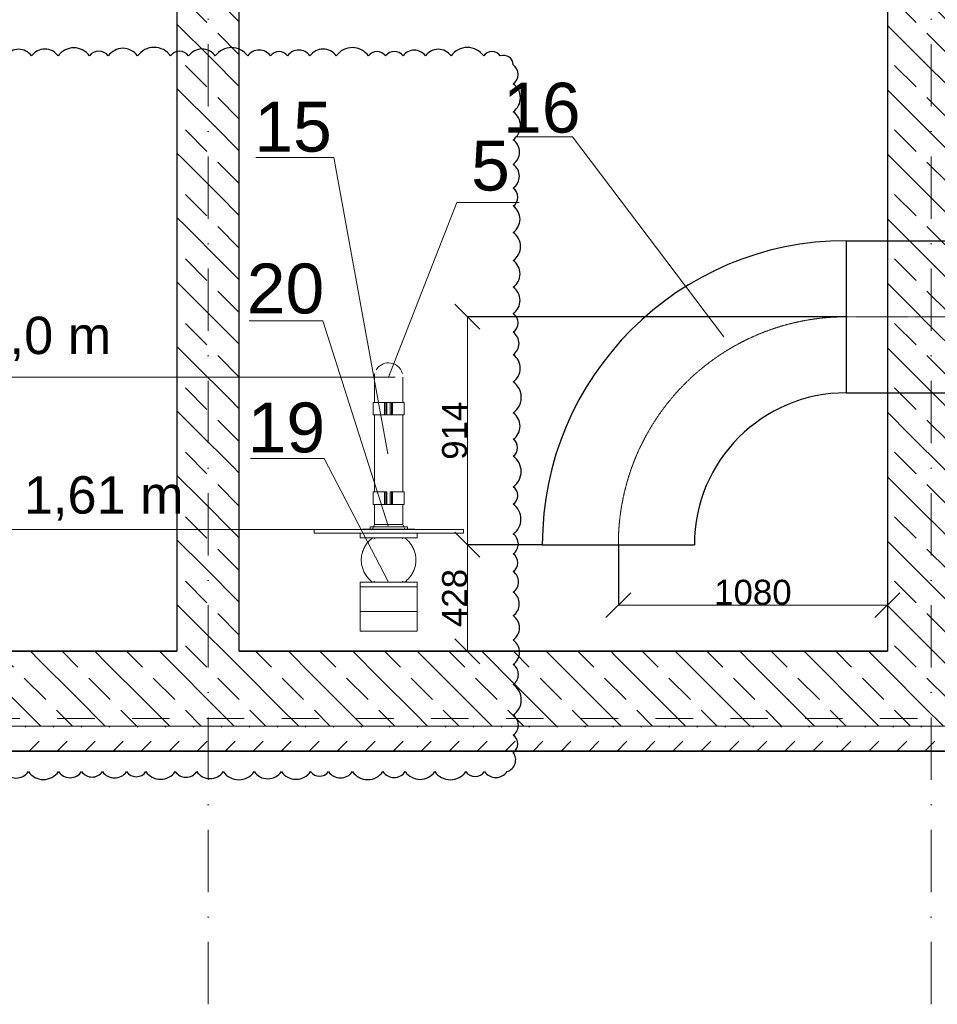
# Model space of a CAD drawing. Header units: millimetres. Extents: x -3176 to 162662, y -36434 to 57907.
# Tile 10 of 155: x 66222 to 69903, y -3516 to 433. Entities that reach past the tile are written whole.
import ezdxf

# ---------------------------------------------------------------- set-up
doc = ezdxf.new("R2010")
doc.units = ezdxf.units.MM
for name, pattern in [('1-Sheet - 32170-CIV-6170-DW-2035-015-02 - PRZEKROJE A-A - B-B$0$A_Dash_1_5mm', [30, 15, -15]), ('1-Sheet - 32170-CIV-6170-DW-2035-015-02 - PRZEKROJE A-A - B-B$0$A_Dash_Dot_2_5mm_Axis', [45, 25, -10, 0, -10]), ('CENTER', [2, 1.25, -0.25, 0.25, -0.25])]:
    doc.linetypes.add(name, pattern=pattern)
doc.layers.get('0').update_dxf_attribs({"lineweight": 5})
doc.layers.add('!20240904_UG_Rewizja C', color=6, linetype='Continuous', lineweight=30, plot=False)
for name, color, linetype, lineweight in [('!UG_kształtki', 10, 'Continuous', 30), ('!UG_Naw_N1', 112, 'Continuous', 30), ('!UG_Pomocnicza', 7, 'Continuous', 5), ('!UG_wymiary', 7, 'Continuous', 5), ('1-Sheet - 32170-CIV-6170-DW-2035-015-02 - PRZEKROJE A-A - B-B$0$A-DETL', 8, 'Continuous', 0), ('1-Sheet - 32170-CIV-6170-DW-2035-015-02 - PRZEKROJE A-A - B-B$0$A-FLOR', 8, 'Continuous', 0), ('1-Sheet - 32170-CIV-6170-DW-2035-015-02 - PRZEKROJE A-A - B-B$0$A-FLOR-MCUT', 8, 'Continuous', 0), ('1-Sheet - 32170-CIV-6170-DW-2035-015-02 - PRZEKROJE A-A - B-B$0$A-FLOR-PATT', 8, 'Continuous', 0), ('1-Sheet - 32170-CIV-6170-DW-2035-015-02 - PRZEKROJE A-A - B-B$0$A-WALL', 8, 'Continuous', 0), ('1-Sheet - 32170-CIV-6170-DW-2035-015-02 - PRZEKROJE A-A - B-B$0$A-WALL-PATT', 8, 'Continuous', 0), ('1-Sheet - 32170-CIV-6170-DW-2035-015-02 - PRZEKROJE A-A - B-B$0$S-GRID', 8, 'Continuous', 0), ('P-PIPE', 1, 'Continuous', 20), ('TYP8', 7, 'Continuous', 5)]:
    doc.layers.add(name, color=color, linetype=linetype, lineweight=lineweight)
doc.layers.add('!UG_tekst', color=7, linetype='Continuous')
doc.styles.get("Standard").update_dxf_attribs({"font": 'arial.ttf'})
doc.dimstyles.get("Standard").update_dxf_attribs({"dimtxt": 100, "dimasz": 100, "dimexe": 0.18, "dimexo": 2, "dimgap": 0.09, "dimtad": 1, "dimdec": 0, "dimzin": 0, "dimdsep": 46, "dimtxsty": 'Standard', "dimblk": 'OBLIQUE', "dimcen": 0, "dimdle": 0.5, "dimclrd": 256, "dimclrt": 256, "dimadec": 0, "dimazin": 0, "dimtfac": 1, "dimtdec": 0, "dimtofl": 0, "dimtmove": 1, "dimatfit": 3, "dimldrblk": 'OBLIQUE', "dimfxl": 1, "dimtfillclr": 256, "dimtolj": 1, "dimtzin": 0, "dimlwd": -1, "dimarcsym": 0})

# ---------------------------------------------------------------- blocks, each defined once
blk = doc.blocks.new('_OBLIQUE')
at = {"color": 0, "linetype": 'ByBlock'}
blk.add_line((-0.5, -0.5), (0.5, 0.5), dxfattribs=at)
blk = doc.blocks.new('*D45')
at = {"layer": '!UG_Pomocnicza', "color": 0, "lineweight": -2, "transparency": 16777216}
for p, q in [((68623.1, -1674.2), (68623.1, -1915)), ((69702.6, -1912.8), (69702.6, -1914.6))]:
    blk.add_line(p, q, dxfattribs=at)
at = {"layer": '!UG_Pomocnicza', "transparency": 16777216}
blk.add_line((68622.6, -1914.8), (69703.1, -1914.8), dxfattribs=at)
at = {"layer": 'Defpoints', "color": 0, "transparency": 16777216}
for p in [(68623.1, -1672.2), (69702.6, -1914.8), (69702.6, -1914.8)]:
    blk.add_point(p, dxfattribs=at)
at = {"layer": '!UG_Pomocnicza', "transparency": 16777216, "xscale": 100, "yscale": 100, "zscale": 100, "rotation": 180}
blk.add_blockref('_OBLIQUE', (68623.1, -1914.8), dxfattribs=at)
at = {"layer": '!UG_Pomocnicza', "transparency": 16777216, "xscale": 100, "yscale": 100, "zscale": 100}
blk.add_blockref('_OBLIQUE', (69702.6, -1914.8), dxfattribs=at)
at = {"layer": '!UG_Pomocnicza', "transparency": 16777216, "insert": (69162.8, -1863.7), "char_height": 100, "attachment_point": 5}
blk.add_mtext('\\A1;1080', dxfattribs=at)
blk = doc.blocks.new('*D62')
at = {"layer": '!UG_Pomocnicza', "color": 0, "lineweight": -2, "transparency": 16777216}
for p, q in [((68316.1, -1672.2), (68017.6, -1672.2)), ((68015.7, -2100), (68017.6, -2100))]:
    blk.add_line(p, q, dxfattribs=at)
at = {"layer": '!UG_Pomocnicza', "transparency": 16777216}
blk.add_line((68017.7, -2100.5), (68017.7, -1671.7), dxfattribs=at)
at = {"layer": 'Defpoints', "color": 0, "transparency": 16777216}
for p in [(68017.7, -1672.2), (68318.1, -1672.2), (68017.7, -2100)]:
    blk.add_point(p, dxfattribs=at)
at = {"layer": '!UG_Pomocnicza', "transparency": 16777216, "xscale": 100, "yscale": 100, "zscale": 100}
for p, rotation in [((68017.7, -1672.2), 90), ((68017.7, -2100), 270)]:
    blk.add_blockref('_OBLIQUE', p, dxfattribs=dict(at, rotation=rotation))
at = {"layer": '!UG_Pomocnicza', "transparency": 16777216, "insert": (67966.6, -1886.1), "char_height": 100, "attachment_point": 5, "rotation": 90}
blk.add_mtext('\\A1;428', dxfattribs=at)
blk = doc.blocks.new('*D63')
at = {"layer": '!UG_Pomocnicza', "color": 0, "lineweight": -2, "transparency": 16777216}
for p, q in [((69535.1, -758.2), (68017.6, -758.2)), ((68316.1, -1672.2), (68017.6, -1672.2))]:
    blk.add_line(p, q, dxfattribs=at)
at = {"layer": '!UG_Pomocnicza', "transparency": 16777216}
blk.add_line((68017.7, -1672.7), (68017.7, -757.7), dxfattribs=at)
at = {"layer": 'Defpoints', "color": 0, "transparency": 16777216}
for p in [(68017.7, -758.2), (69537.1, -758.2), (68318.1, -1672.2)]:
    blk.add_point(p, dxfattribs=at)
at = {"layer": '!UG_Pomocnicza', "transparency": 16777216, "xscale": 100, "yscale": 100, "zscale": 100}
for p, rotation in [((68017.7, -758.2), 90), ((68017.7, -1672.2), 270)]:
    blk.add_blockref('_OBLIQUE', p, dxfattribs=dict(at, rotation=rotation))
at = {"layer": '!UG_Pomocnicza', "transparency": 16777216, "insert": (67966.6, -1215.2), "char_height": 100, "attachment_point": 5, "rotation": 90}
blk.add_mtext('\\A1;914', dxfattribs=at)
blk = doc.blocks.new('1-Sheet - 32170-CIV-6170-DW-2035-015-02 - PRZEKROJE A-A - B-B')
at = {"layer": '1-Sheet - 32170-CIV-6170-DW-2035-015-02 - PRZEKROJE A-A - B-B$0$A-FLOR-PATT', "lineweight": 9}
h = blk.add_hatch(dxfattribs=at)
h.set_pattern_fill('FP_3', color=256, angle=45, style=0, pattern_type=2)
h.set_pattern_definition([(315, (15908.845, 400), (12.93157, 12.93157), [12.192, -6.096]), (315, (15922.053, 400), (12.93157, 12.93157), [20.32, 0, 0, 0])])
h.paths.add_polyline_path([(6995.26, -240), (6995.26, -210), (6370.26, -210), (6370.26, -240), (6960.99, -240)])
h.paths.add_polyline_path([(7455.26, -240), (7455.26, -210), (7415.26, -210), (7415.26, -240), (7443.26, -240)])
h = blk.add_hatch(dxfattribs=at)
h.set_pattern_fill('FP_8', color=256, angle=135, style=0, pattern_type=2)
h.set_pattern_definition([(45, (15908.845, 400), (-0.000707, 11.22532), [7.938, -7.938])])
h.paths.add_polyline_path([(6995.26, -250), (6995.26, -240), (6370.26, -240), (6370.26, -250), (6960.99, -250)])
h.paths.add_polyline_path([(7455.26, -250), (7455.26, -240), (7415.26, -240), (7415.26, -250), (7418.11, -250)])
at = {"layer": '1-Sheet - 32170-CIV-6170-DW-2035-015-02 - PRZEKROJE A-A - B-B$0$A-WALL-PATT', "lineweight": 9}
h = blk.add_hatch(dxfattribs=at)
h.set_pattern_fill('FP_3', color=256, angle=45, style=0, pattern_type=2)
h.set_pattern_definition([(315, (15908.845, 400), (12.93157, 12.93157), [12.192, -6.096]), (315, (15922.053, 400), (12.93157, 12.93157), [20.32, 0, 0, 0])])
h.paths.add_polyline_path([(6995.26, -210), (6995.26, 275), (6970.26, 275), (6970.26, -210)])
h = blk.add_hatch(dxfattribs=at)
h.set_pattern_fill('FP_3', color=256, angle=45, style=0, pattern_type=2)
h.set_pattern_definition([(315, (15908.845, 400), (12.93157, 12.93157), [12.192, -6.096]), (315, (15922.053, 400), (12.93157, 12.93157), [20.32, 0, 0, 0])])
h.paths.add_polyline_path([(6685.26, -210), (6710.26, -210), (6710.26, 255), (6685.26, 255), (6685.26, -199.96)])
at = {"layer": '1-Sheet - 32170-CIV-6170-DW-2035-015-02 - PRZEKROJE A-A - B-B$0$A-DETL', "linetype": '1-Sheet - 32170-CIV-6170-DW-2035-015-02 - PRZEKROJE A-A - B-B$0$A_Dash_1_5mm'}
blk.add_line((6367.26, -237), (7458.26, -237), dxfattribs=at)
at = {"layer": '1-Sheet - 32170-CIV-6170-DW-2035-015-02 - PRZEKROJE A-A - B-B$0$A-FLOR', "lineweight": 35}
for p, q in [((6685.26, -210), (6415.26, -210)), ((6970.26, -210), (6710.26, -210)), ((6370.26, -250), (7455.26, -250))]:
    blk.add_line(p, q, dxfattribs=at)
at = {"layer": '1-Sheet - 32170-CIV-6170-DW-2035-015-02 - PRZEKROJE A-A - B-B$0$A-FLOR-MCUT'}
blk.add_line((7455.26, -240), (6370.26, -240), dxfattribs=at)
at = {"layer": '1-Sheet - 32170-CIV-6170-DW-2035-015-02 - PRZEKROJE A-A - B-B$0$A-WALL', "lineweight": 25}
for p, q in [((6685.26, 255), (6685.26, -210)), ((6710.26, -210), (6710.26, 255)), ((6970.26, 255), (6970.26, -210))]:
    blk.add_line(p, q, dxfattribs=at)
at = {"layer": '1-Sheet - 32170-CIV-6170-DW-2035-015-02 - PRZEKROJE A-A - B-B$0$S-GRID', "linetype": '1-Sheet - 32170-CIV-6170-DW-2035-015-02 - PRZEKROJE A-A - B-B$0$A_Dash_Dot_2_5mm_Axis'}
for p, q in [((6697.76, -351.57), (6697.76, 855)), ((6987.76, -351.57), (6987.76, 855))]:
    blk.add_line(p, q, dxfattribs=at)

msp = doc.modelspace()

# ---------------------------------------------------------------- linework, layer by layer
at = {"layer": '!20240904_UG_Rewizja C'}
msp.add_lwpolyline([(66157.29, -2582.59, 0.5205671), (66256.37, -2582.59, 0.5205671), (66376.98, -2582.59, 0.5205671), (66470.12, -2582.59, 0.5205671), (66553.66, -2582.59, 0.5205671), (66650.57, -2582.59, 0.5205671), (66727.97, -2582.59, 0.5205671), (66845.87, -2582.59, 0.5205671), (66931.83, -2582.59, 0.5205671), (67038.31, -2582.59, 0.5205671), (67162.2, -2582.59, 0.5205671), (67271.43, -2582.59, 0.5205671), (67388.53, -2582.59, 0.5205671), (67460.37, -2582.59, 0.5205671), (67556.24, -2582.59, 0.5205671), (67678.69, -2582.59, 0.5205671), (67768.32, -2582.59, 0.5205671), (67887.23, -2582.59, 0.5205671), (68011.04, -2582.59, 0.5205671), (68086.16, -2582.59, 0.5205671), (68176.6, -2582.59, 0.5205671), (68201.27, -2505.7, 0.5205671), (68201.27, -2436.5, 0.5205671), (68201.27, -2356.63, 0.5205671), (68201.27, -2232.7, 0.5205671), (68201.27, -2152.81, 0.5205671), (68201.27, -2054.37, 0.5205671), (68201.27, -1956.87, 0.5205671), (68201.27, -1862.71, 0.5205671), (68201.27, -1780.45, 0.5205671), (68201.27, -1708.91, 0.5205671), (68201.27, -1629.49, 0.5205671), (68201.27, -1510.16, 0.5205671), (68201.27, -1440.01, 0.5205671), (68201.27, -1317.48, 0.5205671), (68201.27, -1249.5, 0.5205671), (68201.27, -1143.77, 0.5205671), (68201.27, -1019.22, 0.5205671), (68201.27, -910.44, 0.5205671), (68201.27, -820.25, 0.5205671), (68201.27, -745.2, 0.5205671), (68201.27, -639.4, 0.5205671), (68201.27, -533.08, 0.5205671), (68201.27, -419.65, 0.5205671), (68201.27, -314.34, 0.5205671), (68201.27, -241.83, 0.5205671), (68201.27, -147.03, 0.5205671), (68201.27, -48.14, 0.5205671), (68201.27, 64.34, 0.5205671), (68201.27, 175.87, 0.5205671), (68201.27, 251.87, 0.5205671), (68149.57, 287.94, 0.5205671), (68082.84, 287.94, 0.5205671), (67951.84, 287.94, 0.5205671), (67849.03, 287.94, 0.5205671), (67759.75, 287.94, 0.5205671), (67689.58, 287.94, 0.5205671), (67620.81, 287.94, 0.5205671), (67491.6, 287.94, 0.5205671), (67385.91, 287.94, 0.5205671), (67295.93, 287.94, 0.5205671), (67227.94, 287.94, 0.5205671), (67136.3, 287.94, 0.5205671), (67006.37, 287.94, 0.5205671), (66899.09, 287.94, 0.5205671), (66826.88, 287.94, 0.5205671), (66694.74, 287.94, 0.5205671), (66576.92, 287.94, 0.5205671), (66501.45, 287.94, 0.5205671), (66376.19, 287.94, 0.5205671), (66269.15, 287.94, 0.5205671), (66165.52, 287.94, 0.5205671)], format="xyb", dxfattribs=at)
at = {"layer": '!UG_kształtki'}
for p, q in [((69537.07, -453.24), (69537.07, -1063.24)), ((68318.07, -1672.24), (68928.07, -1672.24))]:
    msp.add_line(p, q, dxfattribs=at)
at = {"layer": '!UG_kształtki', "linetype": 'CENTER', "lineweight": 5}
msp.add_line((69537.07, -758.24), (71037.07, -758.24), dxfattribs=at)
at = {"layer": '!UG_kształtki', "lineweight": 5}
for p, q in [((67701.44, -1102), (67644.29, -1102)), ((67758.59, -1102), (67701.44, -1102)), ((67644.29, -1460.83), (67644.29, -1152)), ((67758.59, -1152), (67758.59, -1460.83)), ((67644.29, -1580.83), (67644.29, -1510.83)), ((67758.59, -1510.83), (67758.59, -1580.83)), ((68002.57, -1610.83), (67402.57, -1610.83)), ((67402.57, -1625.83), (67402.57, -1610.83)), ((67596.44, -1610.83), (67596.44, -1609.83)), ((67596.44, -1609.83), (67701.44, -1609.83)), ((67627.57, -1609.83), (67627.57, -1600.83)), ((67627.57, -1600.83), (67777.57, -1600.83)), ((67636.44, -1609.83), (67644.29, -1590.83)), ((67644.29, -1590.83), (67644.29, -1580.83)), ((67644.29, -1590.83), (67644.29, -1580.83)), ((67645.35, -1590.83), (67644.29, -1590.83)), ((67645.73, -1590.83), (67644.29, -1590.83)), ((67655.36, -1590.83), (67646.24, -1590.83)), ((67658.04, -1590.83), (67655.33, -1590.83)), ((67675.4, -1590.83), (67658, -1590.83)), ((67678.83, -1590.83), (67675.34, -1590.83)), ((67701.44, -1590.83), (67678.78, -1590.83)), ((67724.1, -1590.83), (67701.44, -1590.83)), ((67701.44, -1609.83), (67806.44, -1609.83)), ((67727.54, -1590.83), (67724.05, -1590.83)), ((67744.89, -1590.83), (67727.49, -1590.83)), ((67747.56, -1590.83), (67744.85, -1590.83)), ((67756.65, -1590.83), (67747.52, -1590.83)), ((67758.59, -1590.83), (67757.16, -1590.83)), ((67758.59, -1590.83), (67757.54, -1590.83)), ((67758.59, -1580.83), (67758.59, -1590.83)), ((67758.59, -1590.83), (67762.72, -1600.83)), ((67764.21, -1604.42), (67766.44, -1609.83)), ((67777.57, -1600.83), (67777.57, -1609.83)), ((67806.44, -1609.83), (67806.44, -1610.83)), ((68002.57, -1610.83), (68002.57, -1625.83)), ((67402.57, -1625.83), (68002.57, -1625.83)), ((67587.14, -1644.88), (67587.14, -1625.83)), ((67701.44, -1644.88), (67587.14, -1644.88)), ((67645.19, -1648.82), (67645.19, -1644.88)), ((67815.74, -1644.88), (67701.44, -1644.88)), ((67757.69, -1644.88), (67757.69, -1649.29)), ((67815.74, -1625.83), (67815.74, -1644.88)), ((67587.14, -1841.73), (67587.14, -1822.68)), ((67587.14, -1822.68), (67701.44, -1822.68)), ((67587.14, -2019.53), (67587.14, -1841.73)), ((67701.44, -1841.73), (67587.14, -1841.73)), ((67587.14, -1841.73), (67701.44, -1841.73)), ((67701.44, -1822.68), (67815.74, -1822.68)), ((67815.74, -1841.73), (67701.44, -1841.73)), ((67701.44, -1841.73), (67815.74, -1841.73)), ((67815.74, -1822.68), (67815.74, -1841.73)), ((67815.74, -1841.73), (67815.74, -2019.53)), ((67815.74, -1940), (67587.14, -1940)), ((67701.44, -2019.53), (67587.14, -2019.53)), ((67815.74, -2019.53), (67701.44, -2019.53))]:
    msp.add_line(p, q, dxfattribs=at)
at = {"layer": '!UG_kształtki'}
for points in [[(69537.07, -453.24), (71037.07, -453.24)], [(69537.07, -1063.24), (71037.07, -1063.24)]]:
    msp.add_lwpolyline(points, dxfattribs=at)
at = {"layer": '!UG_kształtki', "lineweight": 5, "flags": 128}
for points in [[(67644.29, -1102), (67644.29, -1097.92), (67644.29, -1093.85), (67644.29, -1089.79), (67644.29, -1085.75), (67644.29, -1081.74), (67644.29, -1077.75), (67644.29, -1073.81), (67644.29, -1069.91), (67644.29, -1066.07), (67644.29, -1062.28), (67644.29, -1058.55), (67644.29, -1054.9), (67644.29, -1051.32), (67644.29, -1047.82), (67644.29, -1044.41), (67644.29, -1041.09), (67644.29, -1037.86), (67644.29, -1034.74), (67644.29, -1031.73), (67644.29, -1028.83), (67644.29, -1026.05), (67644.29, -1023.38), (67644.29, -1020.85), (67644.29, -1018.44), (67644.29, -1016.17), (67644.29, -1014.03), (67644.29, -1012.04), (67644.29, -1010.19), (67644.29, -1008.49), (67644.29, -1006.93), (67644.29, -1005.53), (67644.29, -1004.28), (67644.29, -1003.19), (67644.29, -1002.26), (67644.29, -1001.48), (67644.29, -1000.87), (67644.29, -1000.42), (67644.29, -1000.13), (67644.29, -1000.01), (67644.29, -1000)], [(67758.59, -1000), (67758.59, -1000.08), (67758.59, -1000.33), (67758.59, -1000.73), (67758.59, -1001.3), (67758.59, -1002.03), (67758.59, -1002.92), (67758.59, -1003.97), (67758.59, -1005.18), (67758.59, -1006.54), (67758.59, -1008.05), (67758.59, -1009.72), (67758.59, -1011.53), (67758.59, -1013.48), (67758.59, -1015.58), (67758.59, -1017.82), (67758.59, -1020.19), (67758.59, -1022.69), (67758.59, -1025.32), (67758.59, -1028.07), (67758.59, -1030.94), (67758.59, -1033.92), (67758.59, -1037.01), (67758.59, -1040.21), (67758.59, -1043.5), (67758.59, -1046.89), (67758.59, -1050.37), (67758.59, -1053.92), (67758.59, -1057.56), (67758.59, -1061.27), (67758.59, -1065.04), (67758.59, -1068.87), (67758.59, -1072.76), (67758.59, -1076.69), (67758.59, -1080.66), (67758.59, -1084.66), (67758.59, -1088.7), (67758.59, -1092.75), (67758.59, -1096.82), (67758.59, -1100.9), (67758.59, -1102)], [(67637.48, -1644.88), (67634.94, -1646.74), (67631.51, -1649.47), (67628.2, -1652.33), (67625, -1655.33), (67621.92, -1658.45), (67618.97, -1661.69), (67616.16, -1665.04), (67613.48, -1668.51), (67610.94, -1672.08), (67608.54, -1675.75), (67606.29, -1679.51), (67604.2, -1683.35), (67602.26, -1687.28), (67600.48, -1691.29), (67598.86, -1695.36), (67597.41, -1699.49), (67596.12, -1703.68), (67595, -1707.91), (67594.05, -1712.19), (67593.28, -1716.5), (67592.67, -1720.84), (67592.24, -1725.2), (67591.99, -1729.58), (67591.91, -1733.96), (67592, -1738.34), (67592.27, -1742.71), (67592.71, -1747.07), (67593.33, -1751.41), (67594.12, -1755.72), (67595.09, -1759.99), (67596.22, -1764.22), (67597.52, -1768.4), (67598.99, -1772.53), (67600.62, -1776.6), (67602.42, -1780.6), (67604.37, -1784.52), (67606.47, -1788.36), (67608.73, -1792.11), (67611.14, -1795.78), (67613.69, -1799.34), (67616.38, -1802.79), (67619.21, -1806.14), (67622.17, -1809.37), (67625.26, -1812.48), (67628.47, -1815.46), (67631.79, -1818.32), (67635.23, -1821.03), (67637.48, -1822.68)], [(67765.41, -1822.68), (67767.95, -1820.82), (67771.37, -1818.09), (67774.69, -1815.22), (67777.89, -1812.23), (67780.96, -1809.11), (67783.91, -1805.87), (67786.73, -1802.51), (67789.41, -1799.05), (67791.95, -1795.48), (67794.34, -1791.81), (67796.59, -1788.05), (67798.69, -1784.2), (67800.62, -1780.27), (67802.4, -1776.27), (67804.02, -1772.2), (67805.48, -1768.06), (67806.76, -1763.87), (67807.88, -1759.64), (67808.83, -1755.36), (67809.61, -1751.05), (67810.21, -1746.71), (67810.64, -1742.35), (67810.9, -1737.98), (67810.98, -1733.6), (67810.89, -1729.22), (67810.62, -1724.84), (67810.17, -1720.48), (67809.55, -1716.15), (67808.76, -1711.84), (67807.8, -1707.56), (67806.66, -1703.33), (67805.36, -1699.15), (67803.89, -1695.02), (67802.26, -1690.95), (67800.47, -1686.96), (67798.52, -1683.03), (67796.41, -1679.19), (67794.15, -1675.44), (67791.75, -1671.78), (67789.19, -1668.22), (67786.5, -1664.76), (67783.67, -1661.41), (67780.72, -1658.18), (67777.63, -1655.07), (67774.42, -1652.09), (67771.1, -1649.24), (67767.66, -1646.52), (67765.4, -1644.88)]]:
    msp.add_lwpolyline(points, dxfattribs=at)
at = {"layer": '!UG_kształtki'}
for radius in [1219, 609]:
    msp.add_arc((69537.07, -1672.24), radius, 90, 180, dxfattribs=at)
at = {"layer": '!UG_kształtki', "linetype": 'CENTER', "lineweight": 5}
msp.add_arc((69537.07, -1672.24), 914, 90, 180, dxfattribs=at)
at = {"layer": '!UG_kształtki', "lineweight": 5}
for start, end in [(90, 150), (15, 90), (165, 180)]:
    msp.add_arc((67701.44, -1000), 57.15, start, end, dxfattribs=at)
at = {"layer": '!UG_Pomocnicza', "lineweight": 9}
for p, q in [((67707.94, -1152), (67707.94, -1102)), ((67712.94, -1102), (67707.94, -1102)), ((67712.94, -1102), (67712.94, -1152)), ((67712.94, -1102), (67717.41, -1102)), ((67717.41, -1102), (67717.41, -1152)), ((67763.94, -1102), (67717.41, -1102)), ((67763.94, -1102), (67763.94, -1152)), ((67638.94, -1152), (67763.94, -1152)), ((67707.94, -1510.83), (67707.94, -1460.83)), ((67712.94, -1460.83), (67707.94, -1460.83)), ((67712.94, -1460.83), (67712.94, -1510.83)), ((67712.94, -1460.83), (67717.41, -1460.83)), ((67717.41, -1460.83), (67717.41, -1510.83)), ((67763.94, -1460.83), (67717.41, -1460.83)), ((67763.94, -1460.83), (67763.94, -1510.83)), ((67638.94, -1510.83), (67763.94, -1510.83))]:
    msp.add_line(p, q, dxfattribs=at)
at = {"layer": '!UG_wymiary'}
for p, q in [((68438.59, -36.64), (68215.18, -36.64)), ((69046.62, -838.83), (68438.59, -36.64)), ((67481.27, -119.3), (67168.82, -119.3)), ((67697.82, -1308.3), (67481.27, -119.3)), ((67701.44, -1000), (67974.69, -300.3)), ((67974.69, -300.3), (68225.71, -300.3)), ((67142.05, -774.13), (67438.03, -774.13)), ((67699.12, -1596.8), (67438.03, -774.13)), ((65358.7, -1000), (67727.2, -1000)), ((67701.44, -1000), (67701.44, -1000)), ((67147.12, -1326.63), (67443.11, -1326.63)), ((67701.44, -1822.68), (67443.11, -1326.63)), ((65361.52, -1610.83), (67420.22, -1610.83))]:
    msp.add_line(p, q, dxfattribs=at)
at = {"layer": 'P-PIPE', "color": 1, "lineweight": 25}
for p, q in [((67645.19, -1822.68), (67645.19, -1818.65)), ((67757.69, -1818.26), (67757.69, -1822.68))]:
    msp.add_line(p, q, dxfattribs=at)
at = {"layer": 'TYP8', "lineweight": 9}
for p, q in [((67638.94, -1152), (67638.94, -1102)), ((67685.48, -1102), (67638.94, -1102)), ((67685.48, -1152), (67685.48, -1102)), ((67685.48, -1102), (67689.94, -1102)), ((67689.94, -1152), (67689.94, -1102)), ((67694.94, -1102), (67689.94, -1102)), ((67694.94, -1102), (67694.94, -1152)), ((67638.94, -1510.83), (67638.94, -1460.83)), ((67685.48, -1460.83), (67638.94, -1460.83)), ((67685.48, -1510.83), (67685.48, -1460.83)), ((67685.48, -1460.83), (67689.94, -1460.83)), ((67689.94, -1510.83), (67689.94, -1460.83)), ((67694.94, -1460.83), (67689.94, -1460.83)), ((67694.94, -1460.83), (67694.94, -1510.83))]:
    msp.add_line(p, q, dxfattribs=at)

# ---------------------------------------------------------------- block references
at = {"layer": '!UG_kształtki', "xscale": 10, "yscale": 10, "zscale": 10}
msp.add_blockref('1-Sheet - 32170-CIV-6170-DW-2035-015-02 - PRZEKROJE A-A - B-B', (0, 0), dxfattribs=at)

# ---------------------------------------------------------------- texts
at = {"layer": '!UG_Naw_N1', "color": 0, "char_height": 150, "width": 1572.7834}
for s, insert, attachment_point in [('\\pi-450,l600,t600;C.L.^I= -1,0 m', (1827.34, -784.93), 1), ('\\pi-450,l600,t600;C.L.^I= -1,0 m', (66588.83, -757.83), 3), ('\\pi-450,l600,t600;C.L.^I= - 1,61 m', (66879.11, -1397.64), 3), ('\\pi-450,l600,t600;C.L.^I= - 1,61 m', (1950.94, -1439.73), 1)]:
    msp.add_mtext(s, dxfattribs=dict(at, insert=insert, attachment_point=attachment_point))
at = {"layer": '!UG_tekst', "lineweight": 20}
for s, p in [('16', (68160.8, -19.5)), ('15', (67162.87, -95.86)), ('5', (68032.43, -251.94)), ('20', (67132.49, -744.74)), ('19', (67136.15, -1302.13))]:
    msp.add_text(s, height=200, dxfattribs=at).set_placement(p)

# ---------------------------------------------------------------- dimensions: what is measured, and where the dimension line sits
at = {"layer": '!UG_Pomocnicza'}
for base, p1, p2, picture, middle in [((68017.74, -758.24), (68318.07, -1672.24), (69537.07, -758.24), '*D63', (67966.59, -1215.24)), ((68017.74, -1672.24), (68017.74, -2100), (68318.07, -1672.24), '*D62', (67966.59, -1886.12))]:
    dim = msp.add_linear_dim(base=base, p1=p1, p2=p2, angle=90, dimstyle='Standard', dxfattribs=at)
    dim.commit()
    dim.dimension.update_dxf_attribs({"geometry": picture, "text_midpoint": middle})
dim = msp.add_linear_dim(base=(69702.56836893, -1914.80696776), p1=(68623.06836892, -1672.24080404), p2=(69702.56836893, -1914.80696776), dimstyle='Standard', dxfattribs=at)
dim.commit()
dim.dimension.update_dxf_attribs({"geometry": '*D45', "text_midpoint": (69162.81836892, -1863.65966899)})

doc.saveas('drawing.dxf')
